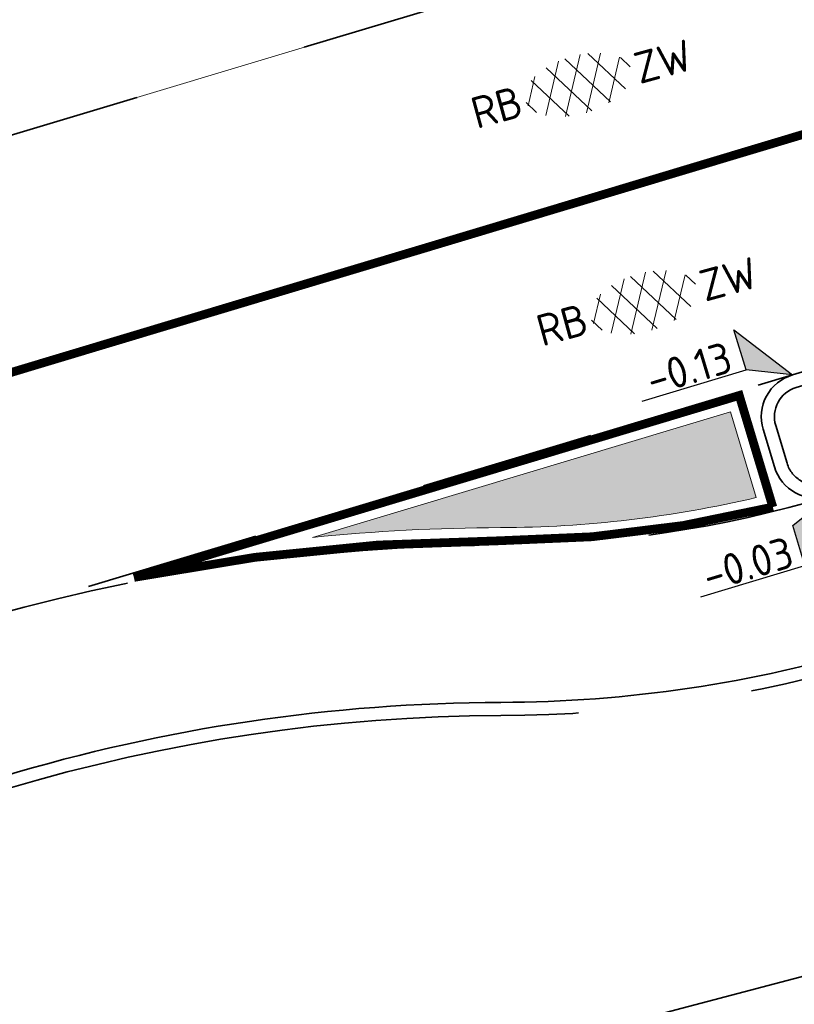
# Model space of a CAD drawing. Header units: metres. Extents: x 0 to 269924, y 0 to 933292.
# Tile 233 of 247: x 135723.46 to 135732.32, y 466800.23 to 466811.5. Entities that reach past the tile are written whole.
import ezdxf
from ezdxf import colors
from ezdxf.entities.mleader import LeaderData, LeaderLine
from ezdxf.enums import TextEntityAlignment as Align
from ezdxf.math import Vec2, Vec3

# ---------------------------------------------------------------- set-up
doc = ezdxf.new("R2010")
doc.units = ezdxf.units.M
for name, pattern in [('VH-OPSLUITBAND_150X250', [24, 16, -2, 4, -2]), ('VH-TROTTOIRBAND_130-150', [15, 5, -2, 2, -2, 2, -2]), ('XX-HIDDEN', [4, 2, -2]), ('XX-PROJECTGRENS', [18, 12, -3, 0, -3])]:
    doc.linetypes.add(name, pattern=pattern)
for name, color, linetype, lineweight in [('N-CO-VH-MATERIAALGRENS-G', 7, 'XX-HIDDEN', 35), ('N-WE-KG-GRENS_PROJECT-G', 7, 'XX-PROJECTGRENS', 35), ('N-WE-RI-HWA_PUTNUMMER-T25', 7, 'Continuous', 25), ('N-WE-VH-KANTOPSLUITING_OPSLUITBAND_150X250-G', 150, 'VH-OPSLUITBAND_150X250', 35), ('N-WE-VH-KANTOPSLUITING_TROTTOIRBAND_130 150-G', 210, 'VH-TROTTOIRBAND_130-150', 35), ('N-WE-VH-KANTOPSLUITING_VOORKANTBAND-G', 50, 'Continuous', 35), ('N-WE-VH-VERHARDING_ASFALT-S', 7, 'Continuous', 18), ('N-WE-VW-MARKERING_LANGS_STREEP_DOORGETROKKEN-G', 7, 'Continuous', 13), ('N-WE-VW-MARKERING_PUNTSTUK-G', 7, 'Continuous', 35), ('X-XX-AL-HOOGTELABEL-S', 7, 'Continuous', 25)]:
    doc.layers.add(name, color=color, linetype=linetype, lineweight=lineweight)
doc.layers.add('X-XX-AL-HULPLIJN-G', color=30, linetype='Continuous', lineweight=18, plot=False)
doc.styles.add('NLCS-ISO', font='NLCS-ISO.ttf')
doc.styles.add('NLCS-ISO-M200-T25', font='NLCS-ISO.ttf', dxfattribs={"height": 0.5})

# ---------------------------------------------------------------- blocks, each defined once
blk = doc.blocks.new('SVH-ASFALT_KL-SO')
at = {"ltscale": 0.1}
for p, q in [((-2.513029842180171, -1.227104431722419), (-0.920910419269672, 1.530527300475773)), ((0.08567992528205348, -1.733825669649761), (-1.710145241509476, 1.376634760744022)), ((-1.448937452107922, -1.612898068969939), (0.3717879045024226, 1.540690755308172)), ((1.263428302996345, -1.544889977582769), (-0.5311029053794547, 1.563329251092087)), ((-0.2366784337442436, -1.742059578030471), (1.516319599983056, 1.294222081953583)), ((2.285074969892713, -1.085578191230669), (0.8040411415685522, 1.479647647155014)), ((-3.32327096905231, -0.4016275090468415), (-2.467460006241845, 1.080680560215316)), ((-1.247762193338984, -1.653091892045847), (-2.733493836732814, 0.9202708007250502)), ((1.145771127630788, -1.576442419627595), (2.490660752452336, 0.7529747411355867)), ((2.912917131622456, 0.05582300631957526), (2.532989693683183, 0.7138766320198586)), ((-2.964344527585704, -0.9087397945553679), (-3.373702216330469, -0.1997114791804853))]:
    blk.add_line(p, q, dxfattribs=at)
at = {"style": 'NLCS-ISO'}
blk.add_attdef('FUNCTIE_VERHARDING', text='', height=1.8, dxfattribs=at).set_placement((-3.623289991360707, -0.08554147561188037), align=Align.MIDDLE_RIGHT)
blk.add_attdef('KLEUR', text='', height=1.8, dxfattribs=at).set_placement((3.166509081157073, -0.08554147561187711), align=Align.MIDDLE_LEFT)
at = {"style": 'NLCS-ISO', "flags": 1}
blk.add_attdef('FUNCTIE', text='', height=1.8, dxfattribs=at).set_placement((0.1159930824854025, -3.584775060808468), align=Align.MIDDLE_CENTER)
blk = doc.blocks.new('*U297')
for p, q in [((-2.459017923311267, -1.007501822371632), (0, 0)), ((0, 0), (-2.454901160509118, -3.40828587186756)), ((-2.454901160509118, -3.40828587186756), (-2.459017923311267, -1.007501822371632)), ((-8.658394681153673, -3.418922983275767), (-2.454901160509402, -3.408285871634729))]:
    blk.add_line(p, q)
blk.add_solid([(-2.459017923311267, -1.007501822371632), (0, 0), (-2.454901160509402, -3.408285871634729)])
at = {"style": 'NLCS-ISO'}
blk.add_attdef('...', text='', height=1.799999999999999, rotation=0.09824480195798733, dxfattribs=at).set_placement((-5.555928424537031, -3.833209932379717), align=Align.BOTTOM_CENTER)
blk = doc.blocks.new('*U316')
for p, q in [((-2.462512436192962, 1.030560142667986), (-2.466629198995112, 3.431344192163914)), ((-2.466629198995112, 3.431344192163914), (0, 0)), ((-8.666005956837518, 1.019923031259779), (-2.462512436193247, 1.030560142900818)), ((0, 0), (-2.462512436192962, 1.030560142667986))]:
    blk.add_line(p, q)
blk.add_solid([(-2.466629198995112, 3.431344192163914), (0, 0), (-2.462512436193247, 1.030560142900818)])
at = {"style": 'NLCS-ISO'}
blk.add_attdef('...', text='', height=1.799999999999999, rotation=0.09824480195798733, dxfattribs=at).set_placement((-5.563539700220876, 0.6056360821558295), align=Align.BOTTOM_CENTER)

msp = doc.modelspace()

# ---------------------------------------------------------------- hatches: boundary and pattern name
at = {"layer": 'N-WE-VW-MARKERING_PUNTSTUK-G'}
h = msp.add_hatch(color=256, dxfattribs=at)
h.dxf.hatch_style = 1
edge = h.paths.add_edge_path()
edge.add_line((135731.5915190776, 466807.011171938), (135726.809239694, 466805.5734959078))
edge.add_arc((135729.0285163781, 466783.6857182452), 22.0000000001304, 90.18210950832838, 95.7896289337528, ccw=False)
edge.add_arc((135728.9172721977, 466818.6855414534), 12.9999999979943, 270.1821095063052, 283.2040044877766)
edge.add_line((135731.8867180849, 466806.0292232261), (135731.5915190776, 466807.011171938))

# ---------------------------------------------------------------- linework, layer by layer
at = {"layer": 'N-CO-VH-MATERIAALGRENS-G', "flags": 128}
for points in [[(135703.7307171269, 466804.2742364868), (135761.2321876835, 466821.5606556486, -0.0172042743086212), (135778.036726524, 466825.9883269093, 0.04469909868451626), (135820.0438651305, 466839.5629993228, -0.01090339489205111), (135840.3971984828, 466847.6945496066), (135895.7165462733, 466868.4087297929)], [(135419.6414761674, 466739.286485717), (135567.2747571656, 466764.7442277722, 0.03032703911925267), (135673.7512997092, 466789.8317583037), (135732.3000685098, 466807.4330222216)], [(135722.7523495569, 466804.5627326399, -0.07233886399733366), (135728.9592271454, 466805.4856081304, 0.07233886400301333), (135732.7175199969, 466806.0444134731)]]:
    msp.add_lwpolyline(points, format="xyb", dxfattribs=at)
at = {"layer": 'N-WE-KG-GRENS_PROJECT-G', "flags": 128}
msp.add_lwpolyline([(133942.1524110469, 466524.0131866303), (133955.5330132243, 466522.5072814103), (133956.1450573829, 466521.6255141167), (133962.8106423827, 466521.3549549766), (133963.5426830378, 466522.6698912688), (133965.0543119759, 466522.5630917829), (133965.5509484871, 466521.1927763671), (133981.500240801, 466520.3344856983), (133981.5648827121, 466520.8964937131), (133982.0280620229, 466520.8599138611), (133994.1341991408, 466520.3302144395), (133994.1506883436, 466519.6710776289), (134009.0668828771, 466519.47832968), (134013.9105563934, 466519.5118859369), (134027.7318088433, 466519.6359101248), (134028.6931809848, 466519.5542097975), (134034.7955627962, 466519.6112984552), (134050.8601504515, 466519.6587555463), (134068.5013668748, 466520.1515736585), (134071.2543365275, 466520.2369414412), (134077.2598209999, 466520.6916022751), (134094.041317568, 466522.634648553), (134101.3850316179, 466523.282053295), (134101.4279529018, 466523.9099018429), (134128.9951892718, 466527.0916612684), (134141.9381114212, 466528.6266520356), (134148.4211941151, 466529.3920155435), (134148.4758897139, 466529.087071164), (134157.1082757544, 466530.2399228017), (134157.7621140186, 466530.3387803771), (134157.9530247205, 466529.0761080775), (134163.7063367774, 466529.9459844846), (134172.6897419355, 466531.0545870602), (134201.838292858, 466535.0690746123), (134202.1966108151, 466534.8781078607), (134203.3044141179, 466535.0417079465), (134208.1607619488, 466535.7224832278), (134214.6823986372, 466536.673491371), (134215.1495333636, 466536.8455328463), (134235.7658031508, 466539.7543887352), (134239.5865759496, 466540.4491788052), (134251.1166291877, 466542.2181796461), (134251.5357558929, 466542.0897478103), (134264.4785346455, 466543.8326887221), (134264.4866010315, 466544.3174959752), (134273.560452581, 466545.6406042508), (134273.6081948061, 466545.2869552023), (134285.6788667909, 466546.8628692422), (134299.1175268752, 466548.9714251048), (134309.1915308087, 466550.3448240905), (134329.8051172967, 466553.6587492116), (134341.5255913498, 466555.2055478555), (134346.9703500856, 466556.1119171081), (134351.977127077, 466556.0254164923), (134358.9491387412, 466556.8868833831), (134359.1860258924, 466557.3131716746), (134365.4260131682, 466557.9171338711), (134389.2249696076, 466560.7577657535), (134395.3950971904, 466561.518770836), (134400.6331677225, 466562.0187619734), (134418.6382476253, 466563.9072882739), (134426.4042451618, 466566.3428517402), (134432.4721745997, 466567.1404338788), (134437.5317615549, 466567.4215073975), (134444.8476309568, 466568.2503552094), (134448.2774373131, 466568.3882371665), (134484.5941901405, 466572.7623631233), (134486.5392104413, 466572.9659145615), (134490.5988743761, 466573.5461829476), (134498.4989809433, 466574.5360898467), (134514.3182909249, 466576.7013504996), (134542.3965172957, 466581.3671513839), (134546.7016227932, 466582.121673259), (134551.5932448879, 466582.4405037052), (134551.8709818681, 466583.1790477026), (134557.9055011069, 466584.4060540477), (134558.2756802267, 466584.1148804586), (134567.3596791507, 466586.0044054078), (134582.7169248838, 466588.7154954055), (134583.1075576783, 466588.9718888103), (134590.4443539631, 466590.3980608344), (134630.038171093, 466598.271024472), (134633.2644661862, 466598.9231793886), (134632.086743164, 466604.993401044), (134646.0512420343, 466607.5369790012), (134647.4142347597, 466607.4294063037), (134666.9719003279, 466611.4052667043), (134675.3421925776, 466617.4627672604), (134674.8187706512, 466607.593234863), (134696.9952731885, 466610.5368207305), (134702.1723629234, 466611.3266999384), (134706.5249927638, 466612.0709193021), (134709.0847624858, 466612.3228419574), (134712.0868166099, 466612.7757763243), (134714.9998533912, 466613.2025984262), (134716.3485504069, 466613.2290626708), (134723.3638264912, 466613.9677410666), (134738.9813438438, 466616.6394283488), (134746.0622961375, 466617.2796676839), (134746.0899609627, 466616.6414740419), (134760.1207166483, 466618.8608811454), (134759.9932530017, 466619.8291223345), (134768.4464044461, 466621.1369810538), (134784.6150656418, 466623.7381739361), (134787.5412446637, 466625.0717702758), (134796.7719591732, 466626.4793854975), (134796.8993088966, 466625.7153100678), (134813.8776264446, 466628.5451145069), (134820.2259019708, 466629.5839160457), (134847.6798250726, 466634.2337142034), (134881.7897109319, 466639.2043855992), (134881.9258277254, 466639.5320592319), (134884.4295573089, 466640.0091299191), (134893.796674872, 466641.7112053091), (134903.0853048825, 466643.3283281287), (134904.1382627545, 466643.5270257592), (134920.2645882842, 466646.3736931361), (134921.3317273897, 466646.5776632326), (134937.3672634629, 466649.5176987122), (134938.5006811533, 466649.7081998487), (134961.5551357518, 466654.0962071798), (134967.7644973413, 466655.2623880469), (134974.7222744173, 466656.562712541), (134984.22992181, 466658.4908556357), (134992.0227233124, 466659.9976855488), (134995.80947285, 466660.765721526), (135000.4419448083, 466661.6925488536), (135009.6949473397, 466663.6483570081), (135010.6585058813, 466663.8685799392), (135018.8323899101, 466665.6175779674), (135021.9200589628, 466666.3144342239), (135034.0926055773, 466668.9429221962), (135034.1606217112, 466668.7688489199), (135043.799912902, 466670.8322396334), (135059.0838906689, 466674.01970182), (135068.7714915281, 466676.0781310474), (135083.0892485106, 466679.0344717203), (135091.9024394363, 466680.9928728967), (135097.4879272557, 466682.1656432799), (135104.8308224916, 466683.6512761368), (135116.5338752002, 466686.2312443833), (135119.8917458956, 466686.7918057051), (135126.3004647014, 466688.0133532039), (135127.3467745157, 466688.1956770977), (135130.4482168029, 466688.8914750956), (135135.6019262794, 466689.8873660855), (135140.1897926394, 466691.518025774), (135166.5920957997, 466696.9400260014), (135182.3679565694, 466700.7240911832), (135201.9020413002, 466704.7479892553), (135203.9413028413, 466705.0821629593), (135209.8669712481, 466705.9568768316), (135217.8009506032, 466707.7815722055), (135228.8213921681, 466709.9330682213), (135242.3911663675, 466712.5979486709), (135277.6978602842, 466719.7233857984), (135279.4572854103, 466720.1111281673), (135279.5504805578, 466721.577789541), (135288.1779487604, 466723.0731766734), (135350.9626020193, 466735.3051091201), (135501.9862943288, 466763.6854067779), (135501.1615330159, 466761.8388939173), (135525.1316183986, 466766.8329107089), (135533.6391897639, 466768.6720342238), (135569.0415342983, 466775.1882817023), (135582.7670693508, 466777.3782075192), (135584.0219052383, 466777.6336899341), (135585.6754001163, 466776.2642394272, 0.01917955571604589), (135652.4509215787, 466792.0101712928), (135652.8909980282, 466793.4567712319), (135660.9806309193, 466795.9188646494), (135661.5742904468, 466796.0743434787), (135664.4814484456, 466796.8357252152), (135665.9463914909, 466796.651130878), (135673.5578780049, 466799.3276069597), (135680.9772409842, 466801.7388195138), (135687.2758812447, 466804.2005113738), (135692.5472533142, 466806.2945453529), (135705.4319234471, 466809.7430629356), (135712.0942919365, 466810.7064861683), (135728.1451837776, 466817.0345099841), (135760.2852424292, 466825.832347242), (135773.4583655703, 466829.1791244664), (135789.1158777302, 466834.0803457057), (135813.0286685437, 466842.8919001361), (135823.3523251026, 466846.7177728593), (135839.4263250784, 466852.90977285), (135860.960258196, 466860.8901186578), (135867.9277059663, 466863.260270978), (135895.1993465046, 466872.7842364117), (135899.3123590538, 466861.8000135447), (135873.3586115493, 466852.0817029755), (135873.1875239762, 466848.8432858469), (135867.8135764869, 466846.6685785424), (135856.1044602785, 466842.0355325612), (135847.2534860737, 466838.5051439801), (135830.0333772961, 466832.5137582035), (135818.8540124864, 466828.6522867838), (135812.8648744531, 466826.9489631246), (135808.9590707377, 466825.8035206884), (135805.053254, 466824.6580744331), (135770.7305607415, 466814.3069764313), (135766.971389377, 466812.0157480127), (135761.8791525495, 466808.0788010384), (135757.5908275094, 466807.1332609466), (135743.8393772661, 466803.5662474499), (135724.0746538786, 466798.3497274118), (135721.2752206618, 466798.2294012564), (135720.4224497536, 466801.4011981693), (135715.1332658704, 466799.8340353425), (135698.5530195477, 466794.7536974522), (135698.2787954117, 466793.6928969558), (135686.038231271, 466790.3518397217), (135686.038231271, 466789.2475578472), (135686.038231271, 466787.5617552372), (135681.9850583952, 466786.092379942), (135677.7191525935, 466785.3189026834), (135623.4581816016, 466770.7112300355), (135607.4104765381, 466767.6619060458), (135584.3554055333, 466763.1420881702), (135577.0911470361, 466761.4745697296), (135570.4697863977, 466760.8031385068), (135524.7143551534, 466753.1025115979), (135522.6423772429, 466752.8775616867), (135515.6659510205, 466751.6611965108), (135498.3880891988, 466748.217828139), (135460.4984659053, 466741.7587218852), (135438.5149266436, 466737.9528016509), (135402.1344808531, 466731.0484359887), (135401.8417517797, 466732.670924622), (135396.1106550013, 466731.6369212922), (135390.9271580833, 466730.6594289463), (135374.0082657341, 466727.4229595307), (135342.4630973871, 466720.8955914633), (135337.8309223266, 466720.2490029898), (135332.7812635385, 466719.4116808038), (135316.4101866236, 466716.5494519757), (135312.7641307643, 466716.512489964), (135301.0403151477, 466714.0028538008), (135296.6671288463, 466713.0768115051), (135288.0783949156, 466711.3377832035), (135288.0312665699, 466710.4135302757), (135288.0655293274, 466708.6431304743), (135283.6115573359, 466707.7382671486), (135244.1136207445, 466700.0835393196), (135242.5899300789, 466702.1144723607), (135218.7785629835, 466697.0884976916), (135216.4000727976, 466696.7357621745), (135207.1261254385, 466694.9957392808), (135197.8416961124, 466693.220294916), (135196.9866763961, 466690.776647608), (135188.2143408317, 466689.0092885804), (135186.2175051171, 466690.9192619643), (135157.9534848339, 466685.3391693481), (135157.5447879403, 466682.622870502), (135152.3879768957, 466681.5635572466), (135151.5167756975, 466683.8056166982), (135135.7292222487, 466680.6196397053), (135134.4640581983, 466677.1493432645), (135128.1840343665, 466675.8540916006), (135125.7878578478, 466678.5714928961), (135109.6059436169, 466675.1142566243), (135107.870745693, 466673.5431765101), (135107.870745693, 466672.1337744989), (135099.4689025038, 466670.4416817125), (135080.2653506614, 466666.6254702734), (135079.4055662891, 466666.1514417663), (135069.6099209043, 466664.2021856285), (135057.6380543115, 466661.7587867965), (135035.8026276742, 466657.1553929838), (135033.7233916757, 466658.6892115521), (135013.6176243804, 466654.678649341), (135014.1980498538, 466652.086133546), (135012.6124588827, 466651.7311434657), (135012.1763256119, 466654.1604027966), (134999.5247974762, 466651.5812418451), (134981.0581906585, 466648.0645026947), (134978.7397800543, 466647.6085105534), (134978.5861091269, 466647.7227091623), (134973.2900831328, 466646.7768820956), (134967.9121270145, 466645.7539069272), (134966.071093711, 466645.4085786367), (134952.7495285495, 466642.7759773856), (134952.5922323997, 466643.5768920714), (134951.2462388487, 466643.3152054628), (134944.9553651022, 466642.0967882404), (134940.8717487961, 466641.3447885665), (134939.9066098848, 466640.7888844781), (134925.3285103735, 466637.9055422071), (134925.1707613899, 466637.8774303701), (134925.3332244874, 466636.9657721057), (134925.5528710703, 466635.7332299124), (134922.1588408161, 466635.1572615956), (134921.9828351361, 466636.2009774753), (134920.7117124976, 466635.9733729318), (134906.6444618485, 466633.4312996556), (134906.5087888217, 466633.7678848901), (134899.9274117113, 466632.5170612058), (134896.0409365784, 466630.5743994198), (134862.2966913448, 466626.2016174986), (134861.4226513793, 466623.9239010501), (134854.7233406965, 466622.8189123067), (134853.2219185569, 466624.5966997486), (134834.721015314, 466621.3810199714), (134818.7550486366, 466618.6378174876), (134803.1284396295, 466616.1824814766), (134801.0970077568, 466614.7435847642), (134787.479896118, 466613.2423470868), (134768.9830798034, 466610.8883704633), (134755.1398470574, 466609.2583430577), (134754.9565717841, 466609.236833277), (134754.7859409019, 466610.217089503), (134731.8718430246, 466606.3586610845), (134713.3998650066, 466603.0551467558), (134699.6068603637, 466600.7168093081), (134685.4283932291, 466598.1558223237), (134675.8778433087, 466596.193617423), (134672.2764377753, 466595.6555032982), (134668.9104143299, 466595.0157977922), (134645.925871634, 466591.0581873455), (134638.5768223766, 466590.0005244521), (134611.4735753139, 466584.8992713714), (134601.717057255, 466583.1308817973), (134600.5998648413, 466582.9006421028), (134592.762135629, 466581.4400048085), (134575.118339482, 466578.1093738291), (134569.7258185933, 466577.1269605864), (134558.0570164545, 466574.9234960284), (134547.3690824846, 466573.1317107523), (134538.2297595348, 466571.5216770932), (134531.3551017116, 466570.551160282), (134524.2724171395, 466569.3464104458), (134519.0260386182, 466568.3261728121), (134515.3896711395, 466567.7188492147), (134505.3836714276, 466563.3411241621), (134500.9864328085, 466562.6426688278), (134495.8811584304, 466561.9090699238), (134495.8232581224, 466562.3120107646), (134492.2035519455, 466563.6422625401), (134484.3979307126, 466562.5175426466), (134478.9049082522, 466561.7861849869), (134469.8426891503, 466560.5334530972), (134464.5363607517, 466559.7416584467), (134456.9190048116, 466558.7453404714), (134448.0330247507, 466557.6866878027), (134433.2082396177, 466556.6102954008), (134412.1040943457, 466554.5767617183), (134407.5534409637, 466554.1014797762), (134387.4665672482, 466551.7412958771), (134381.7845321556, 466550.9553824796), (134364.9620218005, 466548.6585594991), (134360.1910546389, 466548.4806931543), (134354.9443141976, 466547.6280558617), (134324.1132067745, 466542.8374902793), (134319.685314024, 466541.923189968), (134312.4661359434, 466540.8436562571), (134307.0613091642, 466539.9000424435), (134305.5271910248, 466540.7390838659), (134283.9927999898, 466537.831193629), (134278.0035480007, 466536.2683650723), (134260.3923759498, 466533.9405541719), (134253.8992466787, 466532.6496706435), (134244.8673115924, 466531.6184326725), (134227.9613015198, 466528.8354721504), (134196.8763181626, 466524.7483044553), (134191.2940629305, 466524.6522599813), (134189.4410961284, 466519.486518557), (134180.54341976, 466523.2514753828), (134138.078799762, 466517.961093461), (134135.2792653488, 466517.667751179), (134120.6457190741, 466515.7906603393), (134115.8581186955, 466514.9984051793), (134094.4151111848, 466512.7875130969), (134094.482628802, 466512.1326730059), (134077.9053302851, 466510.6920995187), (134056.132134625, 466509.1904088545), (134043.8980706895, 466509.0202360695), (134033.0493666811, 466509.2423005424), (134023.923025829, 466509.5285316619), (134011.0478366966, 466510.262342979), (134011.120490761, 466510.9891989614), (133978.0307684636, 466511.9708514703), (133977.4921792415, 466511.3856294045), (133976.525257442, 466511.4150202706), (133970.9295168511, 466511.6098105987), (133940.8588400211, 466512.8528732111), (133936.3387407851, 466513.0397754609), (133926.354068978, 466513.5657545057), (133918.7672066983, 466513.9286188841), (133914.8451201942, 466514.015801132), (133909.554517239, 466514.2788215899), (133907.7804390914, 466514.3734397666), (133898.1828278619, 466514.70129374), (133889.2911774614, 466514.989814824), (133877.4113339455, 466515.3869653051), (133865.1686539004, 466516.1888634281), (133858.5984823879, 466516.5106704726), (133853.5573827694, 466516.7840218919), (133840.8237529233, 466517.534045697), (133833.6468133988, 466517.7571167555), (133833.705570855, 466517.4205325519), (133832.853439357, 466517.4580587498), (133826.9791606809, 466517.5749329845), (133808.0756063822, 466518.2959596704), (133803.3083674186, 466518.1787980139), (133802.5602390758, 466518.5553175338), (133780.0722056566, 466520.1525415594), (133779.6001213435, 466519.2909336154), (133774.0658924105, 466519.5377079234), (133773.7346670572, 466520.5591499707), (133740.5269589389, 466522.641717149), (133713.3758449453, 466524.1590433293), (133705.7028267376, 466524.6360224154), (133705.708827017, 466526.2660983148), (133685.0587084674, 466527.5831083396), (133660.5630867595, 466529.2529866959), (133639.1294385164, 466529.3459015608), (133622.4533575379, 466530.2859171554), (133616.3882789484, 466530.542601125), (133614.4944685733, 466530.6235575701), (133604.3932959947, 466531.5966831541), (133597.4637424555, 466531.4649109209), (133574.2998229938, 466531.9547450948), (133566.6952949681, 466531.5430855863), (133561.31984266, 466531.6158231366), (133554.1423027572, 466531.6268919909), (133545.3094826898, 466531.7185308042), (133535.5085397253, 466531.7952522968), (133530.4827485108, 466531.8972432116), (133499.0977592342, 466532.8452862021), (133498.9102436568, 466530.6236003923), (133497.6044371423, 466522.3592092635), (133448.566389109, 466524.3794757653), (133448.420670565, 466522.5899559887), (133414.5666584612, 466524.0339930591), (133414.4969629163, 466533.2413993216), (133401.9038887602, 466533.723358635), (133353.8122292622, 466535.7450293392), (133352.2600919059, 466536.1394774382), (133333.1066671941, 466536.5243478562), (133333.3425346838, 466545.8288032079), (133369.1520182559, 466544.7141816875), (133381.3247631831, 466544.3959709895), (133400.6986291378, 466543.6369745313), (133404.0047114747, 466543.5509329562), (133435.456193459, 466542.6095357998), (133435.456193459, 466542.2770345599), (133451.5257997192, 466541.6284090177), (133467.8825048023, 466541.2346891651), (133477.6594838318, 466542.0344843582), (133509.1031470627, 466541.4419259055), (133515.1378683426, 466541.2840938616), (133519.9388384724, 466540.9920433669), (133525.525106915, 466540.7976286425), (133532.5184406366, 466540.0969827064), (133548.146843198, 466539.7775195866), (133548.2966515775, 466540.6007608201), (133555.220016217, 466540.7220079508), (133564.2647415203, 466540.5577419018), (133565.0602457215, 466540.1875870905), (133570.0736940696, 466540.0245011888), (133574.0699192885, 466539.8754765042), (133576.6230858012, 466539.7945225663), (133577.1628883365, 466540.0070998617), (133601.2102828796, 466539.6765019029), (133602.8086753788, 466541.6354623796), (133610.4829679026, 466541.4475063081), (133611.8780893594, 466539.3531579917), (133618.7996849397, 466539.153693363), (133622.3314203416, 466538.9428577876), (133622.3617744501, 466539.4850209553), (133627.2471814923, 466539.2740840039), (133627.3045343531, 466538.7093729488), (133642.4865728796, 466537.7332190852), (133654.9204504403, 466537.2354491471), (133674.7098077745, 466536.6492012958), (133674.7655644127, 466536.9622624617), (133682.6379522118, 466536.6394971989), (133685.0837345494, 466535.631391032), (133701.9240691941, 466534.3600021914), (133703.6004047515, 466534.8560407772), (133708.5044711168, 466534.3958000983), (133731.8949713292, 466532.3908429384), (133737.9920218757, 466531.941839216), (133749.8536092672, 466530.9008754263), (133752.1500258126, 466530.7699656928), (133756.9208869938, 466530.6549690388), (133767.535473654, 466530.1089902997), (133779.8534476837, 466530.0159980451), (133787.7703033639, 466529.9339891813), (133810.9048921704, 466528.9669645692), (133832.3839276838, 466528.2379294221), (133837.1922323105, 466527.8369040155), (133897.8405042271, 466525.0359781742)], format="xyb", close=True, dxfattribs=at)
at = {"layer": 'N-WE-VH-KANTOPSLUITING_OPSLUITBAND_150X250-G', "flags": 128}
msp.add_lwpolyline([(135433.0745888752, 466739.62409938), (135567.6061227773, 466762.822588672, 0.03032703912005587), (135674.3126999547, 466787.9643189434), (135723.3137498, 466802.6952932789, -0.07233886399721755), (135728.9654250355, 466803.5356179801, 0.07233886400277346), (135733.2789202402, 466804.1769741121), (135745.7285159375, 466807.9196423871, 0.07233886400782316), (135749.680617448, 466809.7631369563, -0.07233886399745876), (135754.8587834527, 466812.1785407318), (135763.2906552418, 466814.7133779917, -0.0172042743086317), (135779.6195311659, 466819.0157212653, 0.04469909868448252), (135822.8406998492, 466832.9827093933, -0.01090339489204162), (135842.9044861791, 466840.9985800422), (135898.2238339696, 466861.7127602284)], format="xyb", dxfattribs=at)
at = {"layer": 'N-WE-VH-KANTOPSLUITING_TROTTOIRBAND_130 150-G', "flags": 128}
msp.add_lwpolyline([(135742.8775264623, 466810.4562462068), (135744.7928488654, 466811.0320413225, -0.4142135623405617), (135745.2287944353, 466810.797624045), (135745.3583483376, 466810.3666765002, -0.4142135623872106), (135745.12393106, 466809.9307309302), (135732.6743353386, 466806.1880626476, -0.4142135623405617), (135732.2383897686, 466806.4224799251), (135732.1088358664, 466806.8534274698, -0.4142135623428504), (135732.3432531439, 466807.2893730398), (135733.3009143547, 466807.5772706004)], format="xyb", dxfattribs=at)
at = {"layer": 'N-WE-VH-KANTOPSLUITING_VOORKANTBAND-G'}
msp.add_lwpolyline([(135433.0490992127, 466739.7719177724), (135567.5806331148, 466762.9704070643, 0.03032703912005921), (135674.2695153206, 466788.107968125), (135723.2705651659, 466802.8389424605, -0.07233886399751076), (135728.9649482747, 466803.6856172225, 0.0723388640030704), (135733.2357356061, 466804.3206232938), (135745.6853313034, 466808.0632915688, 0.07233886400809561), (135749.598303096, 466809.8885337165, -0.07233886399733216), (135754.8155988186, 466812.3221899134), (135763.2474706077, 466814.8570271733, -0.01720427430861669), (135779.5863254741, 466819.1619997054, 0.04469909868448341), (135822.782024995, 466833.1207574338, -0.01090339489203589), (135842.8518857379, 466841.1390549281), (135898.1712335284, 466861.8532351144)], format="xyb", dxfattribs=at)
at = {"layer": 'N-WE-VH-KANTOPSLUITING_VOORKANTBAND-G', "flags": 128}
msp.add_lwpolyline([(135732.7175199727, 466806.0444134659, -0.4142135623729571), (135732.094740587, 466806.379295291), (135731.9651866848, 466806.8102428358, -0.4142135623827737), (135732.3000685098, 466807.4330222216), (135744.7496642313, 466811.1756905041, -0.4142135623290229), (135745.3724436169, 466810.8408086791), (135745.5019975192, 466810.4098611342, -0.4142135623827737), (135745.1671156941, 466809.7870817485), (135732.7175199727, 466806.0444134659)], format="xyb", dxfattribs=at)
at = {"layer": 'N-WE-VW-MARKERING_LANGS_STREEP_DOORGETROKKEN-G', "ltscale": 5, "const_width": 0.1, "flags": 128}
msp.add_lwpolyline([(135722.0038148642, 466807.0526552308), (135754.1176151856, 466816.7068885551)], dxfattribs=at)
msp.add_lwpolyline([(135731.6919836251, 466807.1980057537), (135724.7663997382, 466805.1159973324, -0.04832326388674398), (135728.9590682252, 466805.5356078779, 0.05992219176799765), (135732.0760175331, 466805.9205570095)], format="xyb", close=True, dxfattribs=at)
at = {"layer": 'X-XX-AL-HULPLIJN-G'}
msp.add_lwpolyline([(135697.9597597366, 466804.3667070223), (135697.9597597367, 466804.3667070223, -0.07006392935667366), (135702.976874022, 466805.1359113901, 0.07006392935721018), (135710.3647126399, 466806.2685859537), (135761.2321876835, 466821.5606556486, -0.01720427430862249), (135778.036726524, 466825.9883269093, 0.04469909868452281), (135820.0438651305, 466839.5629993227, -0.01090339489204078), (135840.3971984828, 466847.6945496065), (135895.7165462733, 466868.4087297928)], format="xyb", dxfattribs=at)
at = {"layer": 'X-XX-AL-HULPLIJN-G', "flags": 128}
msp.add_lwpolyline([(135731.5915190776, 466807.011171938), (135726.809239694, 466805.5734959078, -0.02447230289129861), (135728.9585914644, 466805.6856071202, 0.05687995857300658), (135731.8867180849, 466806.0292232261)], format="xyb", close=True, dxfattribs=at)

# ---------------------------------------------------------------- block references
at = {"layer": 'N-WE-VH-VERHARDING_ASFALT-S'}
ref = msp.add_blockref('SVH-ASFALT_KL-SO', (135729.8894690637, 466810.7807554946), dxfattribs=dict(at, xscale=0.1999999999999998, yscale=0.1999999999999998, zscale=0.1999999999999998, rotation=16.73212783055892))
ref.add_attrib('FUNCTIE_VERHARDING', 'RB', dxfattribs={"layer": '0', "height": 0.3599999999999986, "rotation": 15.36702307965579, "style": 'NLCS-ISO'}).set_placement((135729.1952526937, 466810.5722236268), align=Align.MIDDLE_RIGHT)
ref.add_attrib('KLEUR', 'ZW', dxfattribs={"layer": '0', "height": 0.3599999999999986, "rotation": 15.36702307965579, "style": 'NLCS-ISO'}).set_placement((135730.5046628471, 466810.9320845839), align=Align.MIDDLE_LEFT)
ref = msp.add_blockref('SVH-ASFALT_KL-SO', (135730.6380027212, 466808.2908363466), dxfattribs=dict(at, xscale=0.1999999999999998, yscale=0.1999999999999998, zscale=0.1999999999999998, rotation=16.73212783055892))
ref.add_attrib('FUNCTIE_VERHARDING', 'RB', dxfattribs={"layer": '0', "height": 0.3599999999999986, "rotation": 15.36702307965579, "style": 'NLCS-ISO'}).set_placement((135729.9437863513, 466808.0823044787), align=Align.MIDDLE_RIGHT)
ref.add_attrib('KLEUR', 'ZW', dxfattribs={"layer": '0', "height": 0.3599999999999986, "rotation": 15.36702307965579, "style": 'NLCS-ISO'}).set_placement((135731.2531965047, 466808.4421654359), align=Align.MIDDLE_LEFT)
at = {"layer": 'X-XX-AL-HOOGTELABEL-S', "xscale": 0.2000000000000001, "yscale": 0.2000000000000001, "zscale": 0.2000000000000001, "rotation": 16.63388302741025}
for name, p, values in [('*U316', (135732.3000685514, 466807.4330222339), {'...': '-0.13'}), ('*U297', (135732.7175200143, 466806.0444134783), {'...': '-0.03'})]:
    msp.add_blockref(name, p, dxfattribs=at).add_auto_attribs(values)

# ---------------------------------------------------------------- leaders
at = {"layer": 'N-WE-RI-HWA_PUTNUMMER-T25'}
ml = msp.add_multileader_mtext('Standard', dxfattribs=at)
ml.set_content('aanbrengen drempel 50km/u 8cm hoog', color=256, style='NLCS-ISO-M200-T25')
ml.set_leader_properties(color=256, linetype='ByLayer', lineweight=-1)
ml.build(insert=Vec2(0, 0))
ml.multileader.update_dxf_attribs({"text_left_attachment_type": 5, "text_right_attachment_type": 5, "dogleg_length": 0.5, "arrow_head_size": 0.5})
ctx = ml.context
ctx.base_point, ctx.char_height, ctx.arrow_head_size, ctx.landing_gap_size, ctx.plane_origin, ctx.plane_x_axis, ctx.plane_y_axis = Vec3(135721.9505686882, 466817.7334970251), 0.5, 0.5, 0.18, Vec3(135717.5153219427, 466808.6161338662), Vec3(0.9891373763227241, 0.1469940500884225), Vec3(-0.1469940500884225, 0.9891373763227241)
ctx.left_attachment, ctx.right_attachment = 5, 5
notes = []
notes.append((ctx, [(0, (1, 1, 0), (135721.456, 466817.66), (0.9891373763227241, 0.1469940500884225), 0.5, [(0, [(135717.5153219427, 466808.6161338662)], 0, [])])]))
ctx.mtext.insert, ctx.mtext.text_direction, ctx.mtext.rotation, ctx.mtext.flow_direction = Vec3(135722.0330672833, 466818.4028952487), Vec3(0.9891373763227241, 0.1469940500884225), 8.730516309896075e-13, 5
for ctx, leaders in notes:
    for number, flags, end, landing, length, lines in leaders:
        leader = LeaderData()
        leader.index, (leader.has_last_leader_line, leader.has_dogleg_vector, leader.attachment_direction) = number, flags
        leader.last_leader_point, leader.dogleg_vector, leader.dogleg_length = Vec3(end), Vec3(landing), length
        for number, points, colour, breaks in lines:
            line = LeaderLine()
            line.index, line.vertices, line.color, line.breaks = number, Vec3.list(points), colors.encode_raw_color(colour), breaks
            leader.lines.append(line)
        ctx.leaders.append(leader)

doc.saveas('drawing.dxf')
